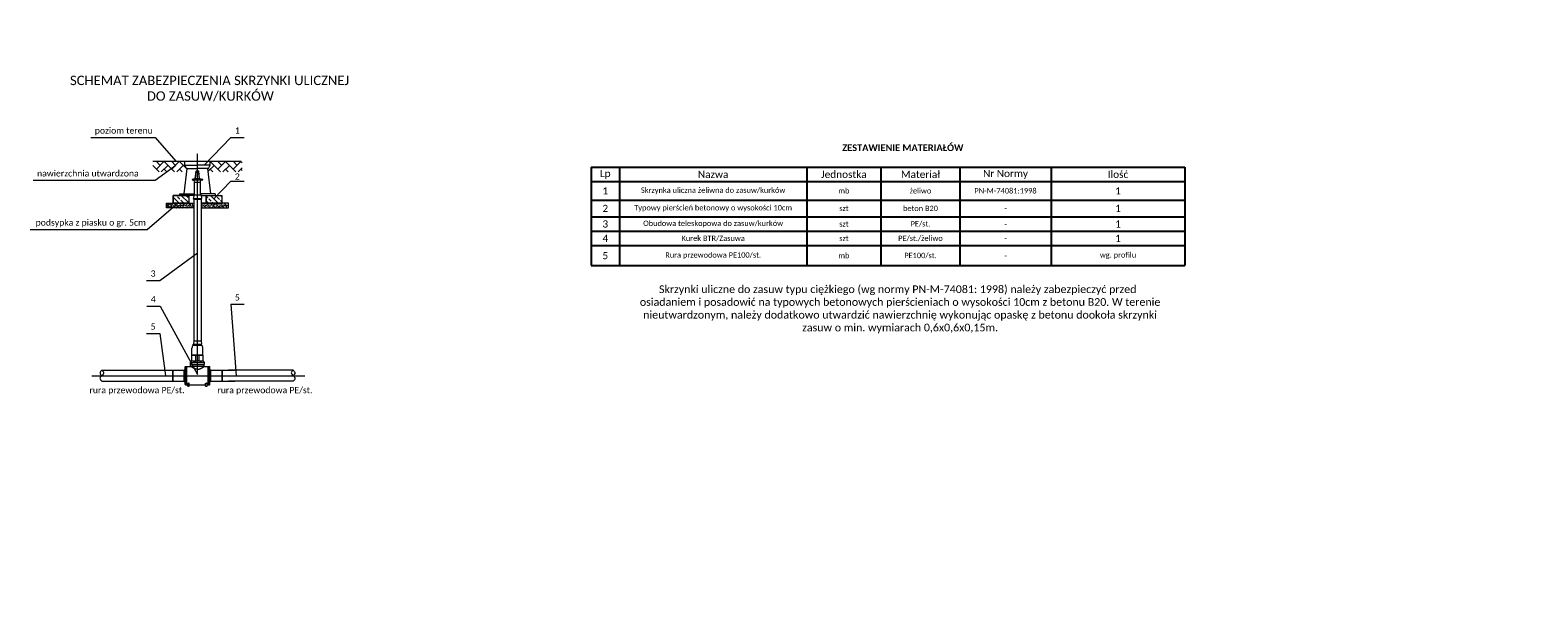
# Model space of a CAD drawing. Header units: millimetres. Extents: x 4551 to 37341, y -1583 to 1555.
import ezdxf

# ---------------------------------------------------------------- set-up
doc = ezdxf.new("R2010")
doc.units = ezdxf.units.MM
doc.header["$LTSCALE"] = 9.75
doc.linetypes.add('ACAD_ISO04W100', pattern=[30, 24, -3, 0, -3])
doc.linetypes.add('phl_thick', pattern=[0])
doc.layers.add('armatura', color=7, linetype='Continuous', lineweight=15)
doc.layers.add('osie', color=7, linetype='Continuous', lineweight=5)
doc.styles.add('Opisowy', font='calibri.ttf')
doc.styles.add('WOD_text', font='calibri.ttf', dxfattribs={"height": 1})
pattern_1 = [(37.5, (98.095, 4954.71), (-0.400008, 12.235331), [0, -9.652, 0, -10.795, 0, -10.31875]), (7.5, (98.095, 4954.71), (11.238082, 17.920628), [0, -5.207, 0, -8.6995, 0, -3.33375]), (327.5, (90.285, 4954.71), (19.77481, 0.03593), [0, -3.175, 0, -11.43, 0, -14.9225]), (317.5, (90.285, 4954.71), (19.08891, 5.573233), [0, -1.5875, 0, -7.493, 0, -8.5725])]

# ---------------------------------------------------------------- blocks, each defined once
blk = doc.blocks.new('*T3')
at = {"color": 0, "linetype": 'ByBlock', "lineweight": -2, "ltscale": 0.1, "transparency": 16777216}
for p, q in [((0, 0), (3331.2, 0)), ((0, 0), (0, -552.5)), ((159.2, 0), (159.2, -552.5)), ((1210.2, 0), (1210.2, -552.5)), ((1626.2, 0), (1626.2, -552.5)), ((2069.4, 0), (2069.4, -552.5)), ((2580.4, 0), (2580.4, -552.5)), ((3331.2, 0), (3331.2, -552.5)), ((0, -81.6), (3331.2, -81.6)), ((0, -184.7), (3331.2, -184.7)), ((0, -278.4), (3331.2, -278.4)), ((0, -359.4), (3331.2, -359.4)), ((0, -440.4), (3331.2, -440.4)), ((0, -552.5), (3331.2, -552.5))]:
    blk.add_line(p, q, dxfattribs=at)
at = {"color": 0, "lineweight": 5, "ltscale": 0.1, "transparency": 16777216, "char_height": 40.5, "attachment_point": 5}
for s, insert, width in [('{\\fCalibri|b0|i0|c238|p34;Lp}', (79.6, -40.8), 132.24), ('{\\fCalibri|b0|i0|c238|p34;Nazwa}', (684.7, -40.8), 1023.97), ('{\\fCalibri|b0|i0|c238|p34;Materiał}', (1847.8, -40.8), 416.184), ('{\\fCalibri|b0|i0|c238|p34;Nr Normy}', (2324.9, -40.8), 483.972), ('{\\fCalibri|b0|i0|c238|p34;Ilość }', (2955.8, -40.8), 723.771)]:
    blk.add_mtext(s, dxfattribs=dict(at, insert=insert, width=width))
at = {"color": 0, "lineweight": 5, "ltscale": 0.1, "transparency": 16777216, "attachment_point": 5}
for s, insert, char_height, width, style in [('Jednostka', (1418.2, -40.8), 40.5, 389.027, 'WOD_text'), ('1', (79.6, -133.1), 40.5, 132.24, 'Opisowy'), ('Skrzynka uliczna żeliwna do zasuw/kurków', (684.7, -133.1), 30, 1023.97, 'WOD_text'), ('mb', (1418.2, -133.1), 30, 389.027, 'WOD_text'), ('żeliwo', (1847.8, -133.1), 30, 416.184, 'WOD_text'), ('PN-M-74081:1998', (2324.9, -133.1), 30, 483.972, 'WOD_text'), ('1', (2955.8, -133.1), 40.5, 723.771, 'WOD_text'), ('{\\fCalibri|b0|i0|c238|p34;2}', (79.6, -231.6), 40.5, 132.24, 'WOD_text'), ('Typowy pierścień betonowy o wysokości 10cm', (684.7, -231.6), 30, 1023.97, 'WOD_text'), ('szt', (1418.2, -231.6), 30, 389.027, 'WOD_text'), ('beton B20', (1847.8, -231.6), 30, 416.184, 'WOD_text'), ('-', (2324.9, -231.6), 30, 483.972, 'WOD_text'), ('1', (2955.8, -231.6), 40.5, 723.771, 'WOD_text'), ('3', (79.6, -318.9), 40.5, 132.24, 'WOD_text'), ('Obudowa teleskopowa do zasuw/kurków', (684.7, -318.9), 30, 1023.97, 'WOD_text'), ('szt', (1418.2, -318.9), 30, 389.027, 'WOD_text'), ('PE/st.', (1847.8, -318.9), 30, 416.184, 'WOD_text'), ('-', (2324.9, -318.9), 30, 483.972, 'WOD_text'), ('1', (2955.8, -318.9), 40.5, 723.771, 'WOD_text'), ('4', (79.6, -399.9), 40.5, 132.24, 'WOD_text'), ('Kurek BTR/Zasuwa', (684.7, -399.9), 30, 1023.97, 'WOD_text'), ('szt', (1418.2, -399.9), 30, 389.027, 'WOD_text'), ('PE/st./żeliwo', (1847.8, -399.9), 30, 416.184, 'WOD_text'), ('-', (2324.9, -399.9), 30, 483.972, 'WOD_text'), ('1', (2955.8, -399.9), 40.5, 723.771, 'WOD_text'), ('5', (79.6, -496.4), 40.5, 132.24, 'WOD_text'), ('{\\C256;Rura przewodowa PE100/st.}', (684.7, -496.4), 30, 1023.97, 'WOD_text'), ('mb', (1418.2, -496.4), 30, 389.027, 'WOD_text'), ('PE100/st.', (1847.8, -496.4), 30, 416.184, 'WOD_text'), ('-', (2324.9, -496.4), 30, 483.972, 'WOD_text'), ('wg. profilu', (2955.8, -496.4), 30, 723.771, 'WOD_text')]:
    blk.add_mtext(s, dxfattribs=dict(at, insert=insert, char_height=char_height, width=width, style=style))

msp = doc.modelspace()

# ---------------------------------------------------------------- hatches: boundary and pattern name
at = {"layer": 'osie', "ltscale": 0.1}
h = msp.add_hatch(dxfattribs=at)
h.set_pattern_fill('AR-HBONE', color=256, scale=0.3)
h.paths.add_polyline_path([(5417.8, 820.1), (5417.8, 797.9), (5428.2, 780.3), (5431.6, 780.3), (5429.3, 760.5), (5238.8, 760.5), (5238.8, 820.1)])
h = msp.add_hatch(dxfattribs=at)
h.set_pattern_fill('AR-HBONE', color=256, scale=0.3)
h.paths.add_polyline_path([(5560.9, 820.1), (5560.9, 797.9), (5550.4, 780.3), (5547, 780.3), (5549.4, 760.5), (5739.8, 760.5), (5739.8, 820.1)])
at = {"layer": 'osie', "lineweight": 9}
h = msp.add_hatch(dxfattribs=at)
h.set_pattern_fill('JIS_STN_2.5', color=256, scale=15.525, angle=90)
h.set_pattern_definition([(135, (-647.56, -4413.222), (-27.44458, -27.44458), []), (135, (-647.56, -4385.82), (-27.44458, -27.44458), [18.63, -7.7625])])
h.paths.add_polyline_path([(5353.4, 629.3), (5440.4, 629.3), (5440.4, 586.2), (5353.4, 586.2)])
h.paths.add_polyline_path([(5538.3, 629.3), (5625.3, 629.3), (5625.3, 586.2), (5538.3, 586.2)])
at = {"layer": 'osie', "ltscale": 0.05}
h = msp.add_hatch(dxfattribs=at)
h.set_pattern_fill('AR-SAND', color=256, scale=0.25)
h.set_pattern_definition(pattern_1)
h.paths.add_polyline_path([(5316, 586.2), (5468.9, 586.2), (5468.9, 559.3), (5316, 559.3)])
h = msp.add_hatch(dxfattribs=at)
h.set_pattern_fill('AR-SAND', color=256, scale=0.25)
h.set_pattern_definition(pattern_1)
h.paths.add_polyline_path([(5662.7, 586.2), (5509.7, 586.2), (5509.7, 559.3), (5662.7, 559.3)])

# ---------------------------------------------------------------- linework, layer by layer
at = {"lineweight": 13}
for p, q in [((4891, 954), (5251.2, 954)), ((5676.7, 954), (5751.4, 954)), ((4566.9, 713.8), (5251.2, 713.8)), ((5676.7, 708.3), (5751.4, 708.3)), ((4550.8, 438.3), (5207.3, 438.3)), ((5204.2, 152.2), (5278.8, 152.2)), ((5205, 8.5), (5279.7, 8.5)), ((5676.7, 18.3), (5751.4, 18.3)), ((5204.2, -144.9), (5278.8, -144.9))]:
    msp.add_line(p, q, dxfattribs=at)
at = {"lineweight": 5}
for p, q in [((5251.2, 954), (5368.3, 820.1)), ((5676.7, 954), (5526.4, 797.9)), ((5251.2, 713.8), (5368.3, 797.6)), ((5676.7, 708.3), (5579.8, 607.6)), ((5207.3, 438.3), (5368.3, 576.4)), ((5278.8, 152.2), (5489.3, 306.3)), ((5279.7, 8.5), (5489.3, -374.4)), ((5676.7, 18.3), (5706.6, -381.8)), ((5278.8, -144.9), (5309.3, -381.8))]:
    msp.add_line(p, q, dxfattribs=at)
at = {"layer": 'armatura'}
for p, q in [((5414.6, 637.2), (5431.6, 780.3)), ((5417.8, 797.9), (5417.8, 820.1)), ((5428.2, 780.3), (5417.8, 797.9)), ((5417.8, 797.9), (5489.3, 797.9)), ((5431.6, 780.3), (5428.2, 780.3)), ((5431.6, 780.3), (5489.3, 780.3)), ((5477.4, 723.4), (5481.5, 764.9)), ((5478.8, 723.4), (5482.9, 764.9)), ((5482.9, 766.3), (5481.5, 764.9)), ((5481.5, 764.9), (5497.1, 764.9)), ((5482.9, 766.3), (5495.8, 766.3)), ((5482.9, 764.9), (5483.8, 766.3)), ((5560.9, 797.9), (5489.3, 797.9)), ((5547, 780.3), (5489.3, 780.3)), ((5495.8, 764.9), (5494.9, 766.3)), ((5495.8, 766.3), (5497.1, 764.9)), ((5499.9, 723.4), (5495.8, 764.9)), ((5501.2, 723.4), (5497.1, 764.9)), ((5564.1, 637.2), (5547, 780.3)), ((5547, 780.3), (5550.4, 780.3)), ((5550.4, 780.3), (5560.9, 797.9)), ((5560.9, 797.9), (5560.9, 820.1)), ((5458.7, 716.5), (5458.7, 716.9)), ((5459.1, 716.2), (5519.6, 716.2)), ((5472.3, 701.1), (5470.6, 716.2)), ((5472.3, 632.5), (5472.3, 701.1)), ((5506.3, 701.1), (5472.3, 701.1)), ((5476.2, 720.2), (5476.2, 721.6)), ((5476.2, 721.6), (5502.5, 721.6)), ((5476.2, 720.2), (5502.5, 720.2)), ((5476.6, 721.6), (5476.6, 723.4)), ((5476.6, 723.4), (5502.1, 723.4)), ((5502.1, 721.6), (5502.1, 723.4)), ((5502.5, 720.2), (5502.5, 721.6)), ((5506.3, 701.1), (5508, 716.2)), ((5506.3, 632.5), (5506.3, 701.1)), ((5519.9, 716.5), (5519.9, 716.9)), ((5468.7, 629.3), (5353.4, 629.3)), ((5353.4, 629.3), (5353.4, 586.2)), ((5389.4, 637.2), (5389.4, 629.3)), ((5389.4, 637.2), (5472.5, 637.2)), ((5440.4, 629.3), (5440.4, 586.2)), ((5466.2, 608.7), (5466.2, 609.5)), ((5466.2, 608.7), (5512.4, 608.7)), ((5466.4, 609.9), (5467.2, 610.8)), ((5468.9, 631.9), (5467.2, 610.8)), ((5467.2, 610.8), (5511.4, 610.8)), ((5468.9, 608.7), (5468.9, -185.7)), ((5469.5, 632.5), (5509.1, 632.5)), ((5589.3, 637.2), (5506.3, 637.2)), ((5509.7, 608.7), (5509.7, -185.7)), ((5509.8, 631.9), (5511.4, 610.8)), ((5510, 629.3), (5625.3, 629.3)), ((5512.3, 609.9), (5511.4, 610.8)), ((5512.4, 608.7), (5512.4, 609.5)), ((5538.3, 629.3), (5538.3, 586.2)), ((5589.3, 637.2), (5589.3, 629.3)), ((5625.3, 629.3), (5625.3, 586.2)), ((5353.4, 586.2), (5468.9, 586.2)), ((5509.7, 586.2), (5625.3, 586.2)), ((5458.7, -266.3), (5458.7, -227.1)), ((5465.8, -209.9), (5465.8, -205.2)), ((5465.8, -206.1), (5512.9, -206.1)), ((5468.9, -185.7), (5466.3, -204.7)), ((5466.3, -204.7), (5512.3, -204.7)), ((5466.4, -211.2), (5512.2, -211.2)), ((5468.9, -185.7), (5509.7, -185.7)), ((5509.7, -185.7), (5512.3, -204.7)), ((5512.9, -209.9), (5512.9, -205.2)), ((5519.9, -266.3), (5519.9, -227.1)), ((5457.9, -267.3), (5457.9, -266.6)), ((5457.9, -267.3), (5520.8, -267.3)), ((5520.4, -266.3), (5458.2, -266.3)), ((5520.8, -267.3), (5520.8, -266.6))]:
    msp.add_line(p, q, dxfattribs=at)
at = {"layer": 'armatura', "color": 7, "linetype": 'phl_thick'}
for p, q in [((5419.7, -332.3), (5422.3, -330.8)), ((5419.7, -431.3), (5419.7, -332.3)), ((5422.3, -330.8), (5429.1, -330.8)), ((5422.3, -432.8), (5422.3, -330.8)), ((5429.1, -329.5), (5451.3, -329.5)), ((5429.1, -434.1), (5429.1, -329.5)), ((5449.8, -307.8), (5457.8, -298.3)), ((5449.8, -307.8), (5528.8, -307.8)), ((5449.8, -319.3), (5449.8, -307.8)), ((5449.8, -319.3), (5528.8, -319.3)), ((5450.8, -327.8), (5450.8, -319.3)), ((5450.8, -327.8), (5527.8, -327.8)), ((5451.3, -328.3), (5527.3, -328.3)), ((5451.3, -329.5), (5451.3, -328.3)), ((5451.3, -329.5), (5451.3, -329.5)), ((5451.4, -329.5), (5451.3, -329.5)), ((5451.4, -329.6), (5451.4, -329.5)), ((5451.5, -329.6), (5451.4, -329.6)), ((5451.6, -329.7), (5451.5, -329.6)), ((5451.7, -329.8), (5451.6, -329.7)), ((5451.9, -329.9), (5451.7, -329.8)), ((5452, -330), (5451.9, -329.9)), ((5452.2, -330.2), (5452, -330)), ((5452.4, -330.3), (5452.2, -330.2)), ((5452.4, -328.3), (5452.4, -327.8)), ((5452.6, -330.5), (5452.4, -330.3)), ((5452.9, -330.6), (5452.6, -330.5)), ((5453.2, -330.8), (5452.9, -330.6)), ((5453.5, -331.1), (5453.2, -330.8)), ((5453.8, -331.3), (5453.5, -331.1)), ((5454.1, -331.5), (5453.8, -331.3)), ((5454.5, -331.8), (5454.1, -331.5)), ((5454.8, -332), (5454.5, -331.8)), ((5455.2, -332.3), (5454.8, -332)), ((5455.6, -332.6), (5455.2, -332.3)), ((5456.1, -332.9), (5455.6, -332.6)), ((5456.5, -333.2), (5456.1, -332.9)), ((5457, -333.5), (5456.5, -333.2)), ((5457.5, -333.8), (5457, -333.5)), ((5458, -334.1), (5457.5, -333.8)), ((5457.8, -298.3), (5520.8, -298.3)), ((5458.5, -334.4), (5458, -334.1)), ((5458.2, -267.3), (5520.5, -267.3)), ((5458.2, -298.3), (5458.2, -267.3)), ((5459, -334.8), (5458.5, -334.4)), ((5459.5, -335.1), (5459, -334.8)), ((5460.1, -335.5), (5459.5, -335.1)), ((5460.6, -335.8), (5460.1, -335.5)), ((5461.2, -336.2), (5460.6, -335.8)), ((5461.7, -336.5), (5461.2, -336.2)), ((5462.3, -336.9), (5461.7, -336.5)), ((5462.9, -337.2), (5462.3, -336.9)), ((5463.5, -337.6), (5462.9, -337.2)), ((5464.2, -337.9), (5463.5, -337.6)), ((5464.8, -338.3), (5464.2, -337.9)), ((5465.5, -338.7), (5464.8, -338.3)), ((5465.5, -307.8), (5466.3, -307.2)), ((5466.3, -307.2), (5467.1, -306.7)), ((5467.1, -306.7), (5467.8, -306.2)), ((5467.8, -306.2), (5468.6, -305.7)), ((5468.6, -305.7), (5469.4, -305.2)), ((5469.4, -305.2), (5470.1, -304.7)), ((5470.1, -304.7), (5470.8, -304.3)), ((5470.8, -304.3), (5471.6, -303.8)), ((5471.6, -303.8), (5472.3, -303.4)), ((5472.3, -303.4), (5473, -303)), ((5473, -303), (5473.7, -302.7)), ((5473.7, -302.7), (5474.4, -302.3)), ((5474.4, -302.3), (5475.1, -302)), ((5475.1, -302), (5475.8, -301.6)), ((5475.8, -301.6), (5476.4, -301.3)), ((5476.4, -301.3), (5477.1, -301)), ((5477.1, -301), (5477.8, -300.7)), ((5477.8, -300.7), (5478.4, -300.5)), ((5478.4, -300.5), (5479.1, -300.2)), ((5479.1, -300.2), (5479.7, -300)), ((5479.3, -298.3), (5479.3, -267.3)), ((5479.7, -300), (5480.4, -299.8)), ((5480.4, -299.8), (5481, -299.6)), ((5481, -299.6), (5481.7, -299.4)), ((5481.7, -299.4), (5482.3, -299.2)), ((5482.3, -299.2), (5483, -299.1)), ((5483, -299.1), (5483.6, -298.9)), ((5483.6, -298.9), (5484.2, -298.8)), ((5484.2, -298.8), (5484.9, -298.7)), ((5484.9, -298.7), (5485.5, -298.6)), ((5485.5, -298.6), (5486.1, -298.5)), ((5486.1, -298.5), (5486.8, -298.4)), ((5486.8, -298.4), (5487.4, -298.4)), ((5487.4, -298.4), (5488, -298.3)), ((5488, -298.3), (5488.7, -298.3)), ((5488.7, -298.3), (5489.3, -298.3)), ((5490, -298.3), (5489.3, -298.3)), ((5490.6, -298.3), (5490, -298.3)), ((5491.2, -298.4), (5490.6, -298.3)), ((5491.9, -298.4), (5491.2, -298.4)), ((5492.5, -298.5), (5491.9, -298.4)), ((5493.1, -298.6), (5492.5, -298.5)), ((5493.8, -298.7), (5493.1, -298.6)), ((5494.4, -298.8), (5493.8, -298.7)), ((5495, -298.9), (5494.4, -298.8)), ((5495.7, -299.1), (5495, -298.9)), ((5496.3, -299.2), (5495.7, -299.1)), ((5497, -299.4), (5496.3, -299.2)), ((5497.6, -299.6), (5497, -299.4)), ((5498.3, -299.8), (5497.6, -299.6)), ((5498.9, -300), (5498.3, -299.8)), ((5499.6, -300.2), (5498.9, -300)), ((5499.4, -298.3), (5499.4, -267.3)), ((5500.2, -300.5), (5499.6, -300.2)), ((5500.9, -300.7), (5500.2, -300.5)), ((5501.5, -301), (5500.9, -300.7)), ((5502.2, -301.3), (5501.5, -301)), ((5502.9, -301.6), (5502.2, -301.3)), ((5503.6, -302), (5502.9, -301.6)), ((5504.3, -302.3), (5503.6, -302)), ((5504.9, -302.7), (5504.3, -302.3)), ((5505.6, -303), (5504.9, -302.7)), ((5506.4, -303.4), (5505.6, -303)), ((5507.1, -303.8), (5506.4, -303.4)), ((5507.8, -304.3), (5507.1, -303.8)), ((5508.5, -304.7), (5507.8, -304.3)), ((5509.3, -305.2), (5508.5, -304.7)), ((5510, -305.7), (5509.3, -305.2)), ((5510.8, -306.2), (5510, -305.7)), ((5511.6, -306.7), (5510.8, -306.2)), ((5512.4, -307.2), (5511.6, -306.7)), ((5513.2, -307.8), (5512.4, -307.2)), ((5513.2, -338.7), (5513.8, -338.3)), ((5513.8, -338.3), (5514.5, -337.9)), ((5514.5, -337.9), (5515.1, -337.6)), ((5515.1, -337.6), (5515.7, -337.2)), ((5515.7, -337.2), (5516.3, -336.9)), ((5516.3, -336.9), (5516.9, -336.5)), ((5516.9, -336.5), (5517.5, -336.2)), ((5517.5, -336.2), (5518, -335.8)), ((5518, -335.8), (5518.6, -335.5)), ((5518.6, -335.5), (5519.1, -335.1)), ((5519.1, -335.1), (5519.7, -334.8)), ((5519.7, -334.8), (5520.2, -334.4)), ((5520.2, -334.4), (5520.7, -334.1)), ((5520.5, -298.3), (5520.5, -267.3)), ((5520.7, -334.1), (5521.2, -333.8)), ((5528.8, -307.8), (5520.8, -298.3)), ((5521.2, -333.8), (5521.7, -333.5)), ((5521.7, -333.5), (5522.1, -333.2)), ((5522.1, -333.2), (5522.6, -332.9)), ((5522.6, -332.9), (5523, -332.6)), ((5523, -332.6), (5523.4, -332.3)), ((5523.4, -332.3), (5523.8, -332)), ((5523.8, -332), (5524.2, -331.8)), ((5524.2, -331.8), (5524.5, -331.5)), ((5524.5, -331.5), (5524.9, -331.3)), ((5524.9, -331.3), (5525.2, -331.1)), ((5525.2, -331.1), (5525.5, -330.8)), ((5525.5, -330.8), (5525.7, -330.6)), ((5525.7, -330.6), (5526, -330.5)), ((5526, -330.5), (5526.2, -330.3)), ((5526.2, -330.3), (5526.4, -330.2)), ((5526.3, -328.3), (5526.3, -327.8)), ((5526.4, -330.2), (5526.6, -330)), ((5526.6, -330), (5526.8, -329.9)), ((5526.8, -329.9), (5526.9, -329.8)), ((5526.9, -329.8), (5527, -329.7)), ((5527, -329.7), (5527.1, -329.6)), ((5527.1, -329.6), (5527.2, -329.6)), ((5527.2, -329.6), (5527.3, -329.5)), ((5527.3, -329.5), (5527.3, -328.3)), ((5527.3, -329.5), (5549.6, -329.5)), ((5527.3, -329.5), (5527.3, -329.5)), ((5527.3, -329.5), (5527.3, -329.5)), ((5527.8, -327.8), (5527.8, -319.3)), ((5528.8, -319.3), (5528.8, -307.8)), ((5549.6, -434.1), (5549.6, -329.5)), ((5549.6, -330.8), (5556.3, -330.8)), ((5558.9, -332.3), (5556.3, -330.8)), ((5556.3, -432.8), (5556.3, -330.8)), ((5558.9, -431.3), (5558.9, -332.3)), ((4952.9, -350.3), (5314.3, -350.3)), ((4952.9, -413.3), (5314.3, -413.3)), ((5314.3, -350.3), (5414.3, -350.3)), ((5314.3, -413.3), (5414.3, -413.3)), ((5351.3, -413.3), (5351.3, -350.3)), ((5351.3, -350.3), (5351.3, -413.3)), ((5351.3, -365.8), (5351.3, -397.8)), ((5414.3, -413.3), (5414.3, -350.3)), ((5415.3, -349.3), (5419.7, -349.3)), ((5415.3, -414.3), (5415.3, -349.3)), ((5415.3, -414.3), (5419.7, -414.3)), ((5466.1, -339), (5465.5, -338.7)), ((5466.8, -339.4), (5466.1, -339)), ((5467.5, -339.8), (5466.8, -339.4)), ((5468.2, -340.1), (5467.5, -339.8)), ((5469, -340.5), (5468.2, -340.1)), ((5469.7, -340.9), (5469, -340.5)), ((5470.5, -341.2), (5469.7, -340.9)), ((5471.2, -341.6), (5470.5, -341.2)), ((5472, -341.9), (5471.2, -341.6)), ((5472.8, -342.3), (5472, -341.9)), ((5473.6, -342.6), (5472.8, -342.3)), ((5474.4, -342.9), (5473.6, -342.6)), ((5475.2, -343.2), (5474.4, -342.9)), ((5476.1, -343.5), (5475.2, -343.2)), ((5476.9, -343.8), (5476.1, -343.5)), ((5477.8, -344.1), (5476.9, -343.8)), ((5478.6, -344.3), (5477.8, -344.1)), ((5479.5, -344.6), (5478.6, -344.3)), ((5480.4, -344.8), (5479.5, -344.6)), ((5481.2, -345), (5480.4, -344.8)), ((5482.1, -345.2), (5481.2, -345)), ((5483, -345.3), (5482.1, -345.2)), ((5483.9, -345.5), (5483, -345.3)), ((5484.8, -345.6), (5483.9, -345.5)), ((5485.7, -345.7), (5484.8, -345.6)), ((5486.6, -345.8), (5485.7, -345.7)), ((5487.5, -345.8), (5486.6, -345.8)), ((5488.4, -345.9), (5487.5, -345.8)), ((5489.3, -345.9), (5488.4, -345.9)), ((5489.3, -345.9), (5490.2, -345.9)), ((5490.2, -345.9), (5491.1, -345.8)), ((5491.1, -345.8), (5492, -345.8)), ((5492, -345.8), (5492.9, -345.7)), ((5492.9, -345.7), (5493.8, -345.6)), ((5493.8, -345.6), (5494.7, -345.5)), ((5494.7, -345.5), (5495.6, -345.3)), ((5495.6, -345.3), (5496.5, -345.2)), ((5496.5, -345.2), (5497.4, -345)), ((5497.4, -345), (5498.3, -344.8)), ((5498.3, -344.8), (5499.1, -344.6)), ((5499.1, -344.6), (5500, -344.3)), ((5500, -344.3), (5500.9, -344.1)), ((5500.9, -344.1), (5501.7, -343.8)), ((5501.7, -343.8), (5502.6, -343.5)), ((5502.6, -343.5), (5503.4, -343.2)), ((5503.4, -343.2), (5504.2, -342.9)), ((5504.2, -342.9), (5505, -342.6)), ((5505, -342.6), (5505.8, -342.3)), ((5505.8, -342.3), (5506.6, -341.9)), ((5506.6, -341.9), (5507.4, -341.6)), ((5507.4, -341.6), (5508.2, -341.2)), ((5508.2, -341.2), (5508.9, -340.9)), ((5508.9, -340.9), (5509.7, -340.5)), ((5509.7, -340.5), (5510.4, -340.1)), ((5510.4, -340.1), (5511.1, -339.8)), ((5511.1, -339.8), (5511.8, -339.4)), ((5511.8, -339.4), (5512.5, -339)), ((5512.5, -339), (5513.2, -338.7)), ((5558.9, -349.3), (5563.3, -349.3)), ((5558.9, -414.3), (5563.3, -414.3)), ((5563.3, -414.3), (5563.3, -349.3)), ((5564.3, -350.3), (5698.7, -350.3)), ((5564.3, -413.3), (5564.3, -350.3)), ((5564.3, -413.3), (5698.7, -413.3)), ((5627.3, -413.3), (5627.3, -350.3)), ((5627.3, -350.3), (5627.3, -413.3)), ((5627.3, -365.8), (5627.3, -397.8)), ((6025.7, -350.3), (5664.3, -350.3)), ((6025.7, -413.3), (5664.3, -413.3)), ((5422.3, -432.8), (5419.7, -431.3)), ((5422.3, -432.8), (5429.1, -432.8)), ((5429.1, -434.1), (5435.3, -434.1)), ((5435.3, -426), (5435.4, -425.9)), ((5435.3, -426.2), (5435.3, -426)), ((5435.3, -426.3), (5435.3, -426.2)), ((5435.3, -440.8), (5435.3, -426.3)), ((5435.3, -440.8), (5443.3, -440.8)), ((5435.4, -425.8), (5435.5, -425.6)), ((5435.4, -425.9), (5435.4, -425.8)), ((5435.5, -425.5), (5435.6, -425.3)), ((5435.5, -425.6), (5435.5, -425.5)), ((5435.6, -425.3), (5435.7, -425.2)), ((5435.7, -425.2), (5435.8, -425.1)), ((5435.8, -425.1), (5435.9, -424.9)), ((5435.9, -424.9), (5436, -424.8)), ((5436, -424.8), (5436.2, -424.7)), ((5436.2, -424.7), (5436.3, -424.6)), ((5436.3, -424.6), (5436.5, -424.4)), ((5436.5, -424.4), (5436.6, -424.3)), ((5436.6, -424.3), (5436.8, -424.2)), ((5436.8, -424.2), (5437, -424.1)), ((5437, -424.1), (5437.2, -424)), ((5437.2, -424), (5437.4, -423.9)), ((5437.4, -423.9), (5437.6, -423.8)), ((5437.6, -423.8), (5437.8, -423.8)), ((5437.8, -423.8), (5438.1, -423.7)), ((5438.1, -423.7), (5438.3, -423.7)), ((5438.3, -423.7), (5438.6, -423.6)), ((5438.6, -423.6), (5438.8, -423.6)), ((5438.8, -423.6), (5439.1, -423.6)), ((5439.1, -423.6), (5439.3, -423.6)), ((5439.6, -423.6), (5439.3, -423.6)), ((5439.8, -423.6), (5439.6, -423.6)), ((5440.1, -423.6), (5439.8, -423.6)), ((5440.3, -423.7), (5440.1, -423.6)), ((5440.6, -423.7), (5440.3, -423.7)), ((5440.8, -423.8), (5440.6, -423.7)), ((5441, -423.8), (5440.8, -423.8)), ((5441.2, -423.9), (5441, -423.8)), ((5441.5, -424), (5441.2, -423.9)), ((5441.7, -424.1), (5441.5, -424)), ((5441.8, -424.2), (5441.7, -424.1)), ((5442, -424.3), (5441.8, -424.2)), ((5442.2, -424.4), (5442, -424.3)), ((5442.3, -424.6), (5442.2, -424.4)), ((5442.5, -424.7), (5442.3, -424.6)), ((5442.6, -424.8), (5442.5, -424.7)), ((5442.7, -424.9), (5442.6, -424.8)), ((5442.8, -425.1), (5442.7, -424.9)), ((5442.9, -425.2), (5442.8, -425.1)), ((5443, -425.3), (5442.9, -425.2)), ((5443.1, -425.5), (5443, -425.3)), ((5443.2, -425.6), (5443.1, -425.5)), ((5443.2, -425.8), (5443.2, -425.6)), ((5443.3, -425.9), (5443.2, -425.8)), ((5443.3, -426), (5443.3, -425.9)), ((5443.3, -426.2), (5443.3, -426)), ((5443.3, -426.3), (5443.3, -426.2)), ((5443.3, -440.8), (5443.3, -426.3)), ((5443.3, -434.1), (5535.3, -434.1)), ((5535.3, -426), (5535.4, -425.9)), ((5535.3, -426.2), (5535.3, -426)), ((5535.3, -426.3), (5535.3, -426.2)), ((5535.3, -440.8), (5535.3, -426.3)), ((5535.3, -440.8), (5543.3, -440.8)), ((5535.4, -425.8), (5535.5, -425.6)), ((5535.4, -425.9), (5535.4, -425.8)), ((5535.5, -425.5), (5535.6, -425.3)), ((5535.5, -425.6), (5535.5, -425.5)), ((5535.6, -425.3), (5535.7, -425.2)), ((5535.7, -425.2), (5535.8, -425.1)), ((5535.8, -425.1), (5535.9, -424.9)), ((5535.9, -424.9), (5536, -424.8)), ((5536, -424.8), (5536.2, -424.7)), ((5536.2, -424.7), (5536.3, -424.6)), ((5536.3, -424.6), (5536.5, -424.4)), ((5536.5, -424.4), (5536.6, -424.3)), ((5536.6, -424.3), (5536.8, -424.2)), ((5536.8, -424.2), (5537, -424.1)), ((5537, -424.1), (5537.2, -424)), ((5537.2, -424), (5537.4, -423.9)), ((5537.4, -423.9), (5537.6, -423.8)), ((5537.6, -423.8), (5537.8, -423.8)), ((5537.8, -423.8), (5538.1, -423.7)), ((5538.1, -423.7), (5538.3, -423.7)), ((5538.3, -423.7), (5538.6, -423.6)), ((5538.6, -423.6), (5538.8, -423.6)), ((5538.8, -423.6), (5539.1, -423.6)), ((5539.1, -423.6), (5539.3, -423.6)), ((5539.6, -423.6), (5539.3, -423.6)), ((5539.8, -423.6), (5539.6, -423.6)), ((5540.1, -423.6), (5539.8, -423.6)), ((5540.3, -423.7), (5540.1, -423.6)), ((5540.6, -423.7), (5540.3, -423.7)), ((5540.8, -423.8), (5540.6, -423.7)), ((5541, -423.8), (5540.8, -423.8)), ((5541.2, -423.9), (5541, -423.8)), ((5541.5, -424), (5541.2, -423.9)), ((5541.7, -424.1), (5541.5, -424)), ((5541.8, -424.2), (5541.7, -424.1)), ((5542, -424.3), (5541.8, -424.2)), ((5542.2, -424.4), (5542, -424.3)), ((5542.3, -424.6), (5542.2, -424.4)), ((5542.5, -424.7), (5542.3, -424.6)), ((5542.6, -424.8), (5542.5, -424.7)), ((5542.7, -424.9), (5542.6, -424.8)), ((5542.8, -425.1), (5542.7, -424.9)), ((5542.9, -425.2), (5542.8, -425.1)), ((5543, -425.3), (5542.9, -425.2)), ((5543.1, -425.5), (5543, -425.3)), ((5543.2, -425.6), (5543.1, -425.5)), ((5543.2, -425.8), (5543.2, -425.6)), ((5543.3, -425.9), (5543.2, -425.8)), ((5543.3, -426), (5543.3, -425.9)), ((5543.3, -426.2), (5543.3, -426)), ((5543.3, -426.3), (5543.3, -426.2)), ((5543.3, -440.8), (5543.3, -426.3)), ((5543.3, -434.1), (5549.6, -434.1)), ((5549.6, -432.8), (5556.3, -432.8)), ((5556.3, -432.8), (5558.9, -431.3))]:
    msp.add_line(p, q, dxfattribs=at)
at = {"layer": 'armatura'}
msp.add_lwpolyline([(5417.8, 820.1), (5560.9, 820.1)], dxfattribs=at)
for points in [[(5353.4, 629.3), (5440.4, 629.3), (5440.4, 586.2), (5353.4, 586.2)], [(5538.3, 629.3), (5625.3, 629.3), (5625.3, 586.2), (5538.3, 586.2)]]:
    msp.add_lwpolyline(points, close=True, dxfattribs=at)
for centre, radius, start, end in [((5459.4, 716.9), 0.68, 105.1004, 180), ((5459.1, 716.5), 0.34, 180, 270), ((5479.3, 643.1), 77.1, 92.33684, 105.1004), ((5499.3, 643.1), 77.1, 74.8996, 87.66316), ((5519.2, 716.9), 0.68, 0, 74.8996), ((5519.6, 716.5), 0.34, 270, 0), ((5466.9, 609.5), 0.68, 136.58352, 180), ((5469.5, 631.9), 0.68, 90, 175.49815), ((5509.1, 631.9), 0.68, 4.50185, 90), ((5511.8, 609.5), 0.68, 0, 43.41648), ((5479.4, -226.9), 20.7, 134.97285, 180.57253), ((5462.4, -209.9), 3.4, 314.97285, 0), ((5466.3, -205.2), 0.572, 90, 180), ((5512.3, -205.2), 0.572, 0, 90), ((5516.3, -209.9), 3.4, 180, 225.02715), ((5499.2, -226.9), 20.7, 359.42747, 45.02715), ((5458.2, -266.6), 0.34, 90, 180), ((5520.4, -266.6), 0.34, 0, 90)]:
    msp.add_arc(centre, radius, start, end, dxfattribs=at)
at = {"layer": 'armatura', "color": 7, "linetype": 'phl_thick'}
for centre, start, end in [((5414.3, -349.3), 270, 0), ((5414.3, -414.3), 0, 90), ((5564.3, -349.3), 180, 270), ((5564.3, -414.3), 90, 180)]:
    msp.add_arc(centre, 1, start, end, dxfattribs=at)
at = {"layer": 'armatura'}
for points in [[(4952.9, -350.3), (4962.9, -366.6), (4952.9, -381.8), (4942.6, -395.8), (4952.9, -413.3)], [(6025.7, -350.3), (6015.7, -366.6), (6025.7, -381.8), (6036, -395.8), (6025.7, -413.3)]]:
    msp.add_spline(points, degree=3, dxfattribs=at)
for points in [[(4952.9, -350.3), (4947.9, -355.7), (4938, -366.4), (4947.9, -376.9), (4952.9, -381.8)], [(6025.7, -350.3), (6030.8, -355.7), (6040.7, -366.4), (6030.7, -376.9), (6025.7, -381.8)]]:
    msp.add_open_spline(points, degree=3, knots=[0, 0, 0, 0, 19.117772, 37.332958, 37.332958, 37.332958, 37.332958], dxfattribs=at)
at = {"layer": 'osie', "linetype": 'ACAD_ISO04W100', "ltscale": 0.02}
msp.add_line((5489.3, -374.4), (5489.3, 864.7), dxfattribs=at)
at = {"layer": 'osie'}
for points in [[(5238.8, 820.1), (5417.8, 820.1)], [(5560.9, 820.1), (5735.2, 820.1)], [(5560.9, 820.1), (5735.2, 820.1)]]:
    msp.add_lwpolyline(points, dxfattribs=at)
at = {"layer": 'osie', "ltscale": 0.1}
for points in [[(5316, 586.2), (5468.9, 586.2), (5468.9, 559.3), (5316, 559.3)], [(5662.7, 586.2), (5509.7, 586.2), (5509.7, 559.3), (5662.7, 559.3)]]:
    msp.add_lwpolyline(points, close=True, dxfattribs=at)
at = {"layer": 'osie', "linetype": 'ACAD_ISO04W100', "ltscale": 0.02}
msp.add_lwpolyline([(4897, -381.8), (6091.9, -381.8)], dxfattribs=at)

# ---------------------------------------------------------------- block references
msp.add_blockref('*T3', (7697.5, 787.6))

# ---------------------------------------------------------------- texts
at = {"lineweight": 9, "style": 'Opisowy'}
for s, insert, char_height, width, attachment_point in [('\\pi-42.578,l138.48;{\\fWingdings|b0|i0|c2|p2;\\H0.91667x;^I\\fCalibri|b0|i0|c238|p34;Skrzynki uliczne do zasuw typu ciężkiego (wg normy PN-M-74081: 1998) należy zabezpieczyć przed osiadaniem i posadowić na typowych betonowych pierścieniach o wysokości 10cm z betonu B20. W terenie nieutwardzonym, należy dodatkowo utwardzić nawierzchnię wykonując opaskę z betonu dookoła skrzynki zasuw o min. wymiarach 0,6x0,6x0,15m. }', (9361.7, -9.9), 46.875, 3094.561, 5), ('\\pi190.75,t348.25;SCHEMAT ZABEZPIECZENIA SKRZYNKI ULICZNEJ\\P\\pi622.07,t779.57;DO ZASUW/KURKÓW', (4583.6, 1299.9), 52.5, 1847.063, 1), ('\\pt105;poziom terenu', (4913.5, 1010.2), 35, 660.251, 1), ('\\pt105;1', (5699.2, 1010.2), 35, 660.251, 1), ('\\pt105;nawierzchnia utwardzona', (4589.5, 770), 35, 660.251, 1), ('\\pt105;2', (5699.2, 752.4), 35, 660.251, 1), ('\\pt105;podsypka z piasku o gr. 5cm', (4581.5, 494.4), 35, 660.251, 1), ('\\pt105;4', (5227.6, 64.6), 35, 660.251, 1), ('5', (5699.2, 74.4), 35, 660.251, 1), ('\\pt105;5', (5226.7, -88.8), 35, 660.251, 1), ('\\pt105;rura przewodowa PE/st.', (4883.5, -445.1), 35, 660.251, 1), ('\\pt105;rura przewodowa PE/st.', (5601, -445.1), 35, 660.251, 1)]:
    msp.add_mtext(s, dxfattribs=dict(at, insert=insert, char_height=char_height, width=width, attachment_point=attachment_point))
at = {"lineweight": 9, "insert": (9446.4, 895.9), "char_height": 46.875, "attachment_point": 5, "style": 'Opisowy'}
msp.add_mtext('{\\fCalibri|b1|i0|c238|p34;\\H0.8x;ZESTAWIENIE MATERIAŁÓW }', dxfattribs=at)
at = {"lineweight": 9, "insert": (5226.7, 208.3), "char_height": 35, "attachment_point": 1, "style": 'Opisowy'}
msp.add_mtext_dynamic_manual_height_columns('\\pt105;3', width=660.251, gutter_width=12.5, heights=[35.9], dxfattribs=at)

doc.saveas('drawing.dxf')
